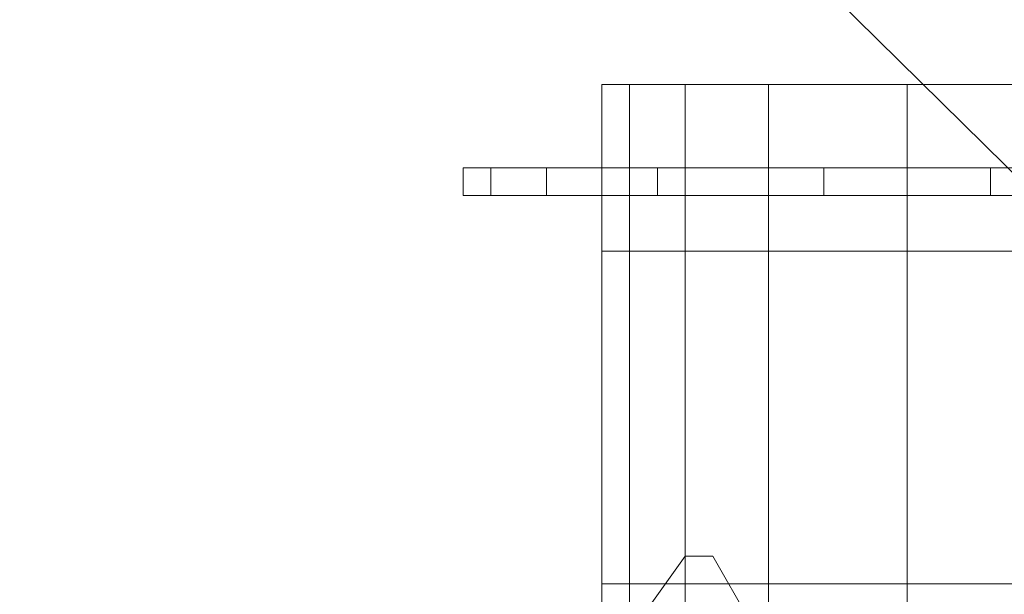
# Model space of a CAD drawing. Header units: inches. Extents: x -79624 to 52587, y -27526 to 10116.
# Tile 201 of 256: x 5442 to 5760, y -7176 to -6990. Entities that reach past the tile are written whole.
import ezdxf
from ezdxf import colors
from ezdxf.entities.mleader import LeaderData, LeaderLine
from ezdxf.math import Vec2, Vec3

# ---------------------------------------------------------------- set-up
doc = ezdxf.new("R2010")
doc.units = ezdxf.units.IN
doc.header["$MEASUREMENT"] = 0
doc.layers.add('- მექანიკური ნაწილი', color=7, linetype='Continuous', lineweight=18)
doc.layers.add('Dimensioning - General', color=7, linetype='Continuous')
doc.styles.add('CT', font='ARIALN.TTF', dxfattribs={"height": 200})
doc.styles.add('GENERATED_STYLE_1', font='txt')
doc.dimstyles.new('GENERATED_STYLE__1', dxfattribs={"dimtxt": 100, "dimasz": 76, "dimexe": 0.18, "dimexo": 0.0625, "dimgap": 0, "dimtad": 0, "dimdec": 0, "dimlfac": 0.1, "dimzin": 0, "dimdsep": 46, "dimtxsty": 'GENERATED_STYLE_1', "dimblk": 'ARROWHEAD_5', "dimblk1": 'ARROWHEAD_5', "dimblk2": 'ARROWHEAD_5', "dimcen": 0.09, "dimse1": 1, "dimse2": 1, "dimclrd": 7, "dimclre": 7, "dimclrt": 7, "dimadec": 0, "dimazin": 0, "dimtfac": 1, "dimtdec": 4, "dimtmove": 0, "dimatfit": 3, "dimfxl": 1, "dimtolj": 1, "dimtzin": 0, "dimarcsym": 0})

# ---------------------------------------------------------------- blocks, each defined once
blk = doc.blocks.new('ARROWHEAD_5')
at = {"linetype": 'Continuous', "lineweight": 0}
blk.add_hatch(color=0, dxfattribs=at).paths.add_polyline_path([(-1, 0.2679), (0, 0), (-1, -0.2679)])
at = {"color": 0, "linetype": 'Continuous', "lineweight": 0}
blk.add_line((0, 0), (-1, 0), dxfattribs=at)
blk = doc.blocks.new('*D249')
at = {"layer": 'Defpoints', "color": 0, "linetype": 'Continuous', "transparency": 16777216}
for p in [(358.56, 209.2), (25258.56, 209.2), (1258.56, -26125.72)]:
    blk.add_point(p, dxfattribs=at)
at = {"layer": 'Dimensioning - General', "color": 7, "linetype": 'Continuous', "lineweight": -2, "transparency": 16777216}
for p, q in [((358.56, 133.2), (358.56, -12795.72)), ((358.56, -26049.72), (358.56, -13148.1))]:
    blk.add_line(p, q, dxfattribs=at)
at = {"layer": 'Dimensioning - General', "color": 7, "linetype": 'Continuous', "lineweight": -2, "transparency": 16777216, "xscale": 76.00000000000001, "yscale": 76.00000000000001, "zscale": 76.00000000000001}
for p, rotation in [((358.56, 209.2), 90), ((358.56, -26125.72), 270)]:
    blk.add_blockref('ARROWHEAD_5', p, dxfattribs=dict(at, rotation=rotation))
at = {"layer": 'Dimensioning - General', "color": 7, "linetype": 'Continuous', "lineweight": 13, "transparency": 16777216, "insert": (358.56, -12971.91), "char_height": 100, "attachment_point": 5, "rotation": 90, "style": 'GENERATED_STYLE_1'}
blk.add_mtext('\\A1;2633', dxfattribs=at)
blk = doc.blocks.new('_DotSmall')
at = {"color": 0, "linetype": 'ByBlock', "const_width": 0.5}
blk.add_lwpolyline([(-0.0625, 0, 1), (0.0625, 0, 1)], format="xyb", close=True, dxfattribs=at)

msp = doc.modelspace()

# ---------------------------------------------------------------- linework, layer by layer
at = {"layer": '- მექანიკური ნაწილი', "color": 7, "lineweight": 0}
for points in [[(5639.14949, -7010.72856), (5630.16746, -7010.72856)], [(5630.16746, -7037.67465), (5639.14949, -7037.67465), (5639.14949, -7010.72856)], [(5630.16746, -7010.72856), (5630.16746, -7037.67465)], [(5684.05963, -7702.34471), (5684.05963, -7199.35115), (5657.11354, -7199.35115), (5684.05963, -7199.35115), (5657.11354, -7199.35115), (5684.05963, -7199.35115), (5657.11354, -7199.35115), (5657.11354, -7037.67465), (5639.14949, -7037.67465), (5639.14949, -7010.72856), (5630.16746, -7010.72856), (5630.16746, -7037.67465), (5639.14949, -7037.67465), (5657.11354, -7037.67465), (5639.14949, -7037.67465), (5639.14949, -7199.35115), (5630.16746, -7199.35115), (5639.14949, -7199.35115), (5639.14949, -7702.34471)], [(5684.05963, -7199.35115), (5684.05963, -7037.67465), (5728.96977, -7037.67465), (5684.05963, -7037.67465), (5728.96977, -7037.67465), (5684.05963, -7037.67465), (5684.05963, -7010.72856), (5657.11354, -7010.72856), (5657.11354, -7037.67465), (5684.05963, -7037.67465), (5657.11354, -7037.67465), (5684.05963, -7037.67465), (5657.11354, -7037.67465), (5657.11354, -7010.72856), (5657.11354, -7037.67465), (5639.14949, -7037.67465), (5639.14949, -7010.72856), (5657.11354, -7010.72856), (5684.05963, -7010.72856), (5684.05963, -7037.67465), (5657.11354, -7037.67465), (5684.05963, -7037.67465), (5684.05963, -7199.35115)], [(5782.86193, -7037.67465), (5728.96977, -7037.67465), (5782.86193, -7037.67465), (5728.96977, -7037.67465), (5728.96977, -7010.72856), (5684.05963, -7010.72856), (5684.05963, -7037.67465), (5728.96977, -7037.67465), (5684.05963, -7037.67465), (5728.96977, -7037.67465), (5728.96977, -7199.35115), (5782.86193, -7199.35115), (5728.96977, -7199.35115), (5782.86193, -7199.35115), (5728.96977, -7199.35115), (5684.05963, -7199.35115), (5657.11354, -7199.35115), (5657.11354, -7702.34471), (5684.05963, -7702.34471), (5657.11354, -7702.34471), (5657.11354, -7855.03918), (5657.11354, -7890.96729)], [(5782.86193, -7037.67465), (5728.96977, -7037.67465), (5782.86193, -7037.67465), (5728.96977, -7037.67465), (5782.86193, -7037.67465), (5728.96977, -7037.67465), (5728.96977, -7010.72856), (5728.96977, -7037.67465), (5728.96977, -7199.35115), (5782.86193, -7199.35115)], [(5782.86193, -7010.72856), (5728.96977, -7010.72856), (5782.86193, -7010.72856)], [(5594.23935, -7037.67465), (5585.25732, -7037.67465), (5594.23935, -7037.67465)], [(5585.25732, -7037.67465), (5585.25732, -7037.67465)], [(5585.25732, -7037.67465), (5594.23935, -7037.67465), (5585.25732, -7037.67465)], [(5594.23935, -7037.67465), (5585.25732, -7037.67465), (5585.25732, -7046.65667)], [(5827.77207, -7037.67465), (5755.91585, -7037.67465), (5702.02368, -7037.67465), (5648.13152, -7037.67465), (5612.2034, -7037.67465), (5594.23935, -7037.67465), (5585.25732, -7037.67465), (5594.23935, -7037.67465), (5612.2034, -7037.67465), (5648.13152, -7037.67465), (5702.02368, -7037.67465), (5755.91585, -7037.67465), (5827.77207, -7037.67465)], [(5764.89788, -7037.67465), (5702.02368, -7037.67465), (5648.13152, -7037.67465), (5612.2034, -7037.67465), (5594.23935, -7037.67465), (5585.25732, -7037.67465), (5594.23935, -7037.67465), (5612.2034, -7037.67465), (5648.13152, -7037.67465), (5702.02368, -7037.67465), (5764.89788, -7037.67465)], [(5764.89788, -7037.67465), (5702.02368, -7037.67465), (5648.13152, -7037.67465), (5612.2034, -7037.67465), (5594.23935, -7037.67465), (5585.25732, -7037.67465), (5594.23935, -7037.67465), (5612.2034, -7037.67465), (5648.13152, -7037.67465), (5702.02368, -7037.67465), (5764.89788, -7037.67465)], [(5612.2034, -7037.67465), (5594.23935, -7037.67465), (5612.2034, -7037.67465)], [(5594.23935, -7037.67465), (5594.23935, -7037.67465)], [(5594.23935, -7037.67465), (5594.23935, -7037.67465)], [(5594.23935, -7037.67465), (5612.2034, -7037.67465), (5594.23935, -7037.67465)], [(5594.23935, -7046.65667), (5594.23935, -7037.67465)], [(5603.22138, -7037.67465), (5603.22138, -7037.67465)], [(5603.22138, -7037.67465), (5603.22138, -7037.67465)], [(5603.22138, -7037.67465), (5603.22138, -7037.67465)], [(5603.22138, -7037.67465), (5603.22138, -7037.67465)], [(5603.22138, -7037.67465), (5603.22138, -7037.67465)], [(5603.22138, -7037.67465), (5603.22138, -7037.67465)], [(5603.22138, -7037.67465), (5603.22138, -7037.67465)], [(5648.13152, -7037.67465), (5612.2034, -7037.67465), (5648.13152, -7037.67465)], [(5612.2034, -7037.67465), (5612.2034, -7037.67465)], [(5612.2034, -7037.67465), (5612.2034, -7037.67465)], [(5612.2034, -7037.67465), (5648.13152, -7037.67465), (5612.2034, -7037.67465)], [(5612.2034, -7037.67465), (5612.2034, -7037.67465)], [(5612.2034, -7037.67465), (5612.2034, -7037.67465)], [(5612.2034, -7037.67465), (5612.2034, -7037.67465)], [(5612.2034, -7037.67465), (5612.2034, -7037.67465)], [(5612.2034, -7046.65667), (5612.2034, -7037.67465)], [(5612.2034, -7046.65667), (5612.2034, -7037.67465)], [(5612.2034, -7037.67465), (5612.2034, -7037.67465)], [(5612.2034, -7037.67465), (5621.18543, -7037.67465)], [(5621.18543, -7037.67465), (5612.2034, -7037.67465)], [(5612.2034, -7037.67465), (5612.2034, -7037.67465)], [(5612.2034, -7037.67465), (5612.2034, -7037.67465)], [(5612.2034, -7037.67465), (5612.2034, -7037.67465)], [(5612.2034, -7037.67465), (5612.2034, -7037.67465)], [(5612.2034, -7037.67465), (5612.2034, -7037.67465)], [(5621.18543, -7037.67465), (5621.18543, -7037.67465)], [(5621.18543, -7037.67465), (5621.18543, -7037.67465)], [(5639.14949, -7037.67465), (5630.16746, -7037.67465)], [(5630.16746, -7037.67465), (5639.14949, -7037.67465)], [(5639.14949, -7037.67465), (5630.16746, -7037.67465)], [(5630.16746, -7037.67465), (5639.14949, -7037.67465)], [(5630.16746, -7199.35115), (5630.16746, -7037.67465), (5639.14949, -7037.67465), (5630.16746, -7037.67465), (5639.14949, -7037.67465), (5639.14949, -7199.35115)], [(5630.16746, -7199.35115), (5630.16746, -7037.67465), (5639.14949, -7037.67465), (5657.11354, -7037.67465), (5657.11354, -7199.35115)], [(5782.86193, -7037.67465), (5728.96977, -7037.67465), (5684.05963, -7037.67465), (5684.05963, -7199.35115), (5684.05963, -7702.34471), (5657.11354, -7702.34471), (5657.11354, -7855.03918), (5639.14949, -7855.03918), (5639.14949, -7890.96729)], [(5684.05963, -7199.35115), (5684.05963, -7037.67465), (5657.11354, -7037.67465), (5684.05963, -7037.67465), (5657.11354, -7037.67465), (5639.14949, -7037.67465), (5657.11354, -7037.67465), (5639.14949, -7037.67465), (5639.14949, -7199.35115)], [(5639.14949, -7199.35115), (5639.14949, -7037.67465), (5657.11354, -7037.67465), (5657.11354, -7199.35115)], [(5702.02368, -7037.67465), (5648.13152, -7037.67465), (5702.02368, -7037.67465)], [(5648.13152, -7037.67465), (5648.13152, -7037.67465)], [(5648.13152, -7037.67465), (5648.13152, -7037.67465)], [(5648.13152, -7037.67465), (5702.02368, -7037.67465), (5648.13152, -7037.67465)], [(5657.11354, -7037.67465), (5657.11354, -7037.67465)], [(5657.11354, -7037.67465), (5657.11354, -7037.67465)], [(5666.09557, -7037.67465), (5657.11354, -7037.67465)], [(5657.11354, -7037.67465), (5657.11354, -7037.67465)], [(5657.11354, -7037.67465), (5666.09557, -7037.67465)], [(5666.09557, -7037.67465), (5657.11354, -7037.67465)], [(5657.11354, -7037.67465), (5657.11354, -7037.67465)], [(5657.11354, -7037.67465), (5666.09557, -7037.67465)], [(5728.96977, -7199.35115), (5728.96977, -7037.67465), (5684.05963, -7037.67465), (5657.11354, -7037.67465), (5657.11354, -7199.35115)], [(5666.09557, -7037.67465), (5666.09557, -7037.67465)], [(5666.09557, -7037.67465), (5666.09557, -7037.67465)], [(5666.09557, -7037.67465), (5666.09557, -7037.67465)], [(5666.09557, -7037.67465), (5666.09557, -7037.67465)], [(5666.09557, -7037.67465), (5666.09557, -7037.67465)], [(5666.09557, -7037.67465), (5666.09557, -7037.67465)], [(5666.09557, -7037.67465), (5666.09557, -7037.67465)], [(5666.09557, -7037.67465), (5675.0776, -7037.67465)], [(5675.0776, -7037.67465), (5666.09557, -7037.67465)], [(5666.09557, -7037.67465), (5666.09557, -7037.67465)], [(5666.09557, -7037.67465), (5666.09557, -7037.67465)], [(5666.09557, -7037.67465), (5675.0776, -7037.67465)], [(5675.0776, -7037.67465), (5666.09557, -7037.67465)], [(5666.09557, -7037.67465), (5666.09557, -7037.67465)], [(5675.0776, -7037.67465), (5675.0776, -7037.67465)], [(5675.0776, -7037.67465), (5675.0776, -7037.67465)], [(5764.89788, -7037.67465), (5702.02368, -7037.67465), (5764.89788, -7037.67465)], [(5702.02368, -7037.67465), (5702.02368, -7037.67465)], [(5702.02368, -7037.67465), (5702.02368, -7037.67465)], [(5702.02368, -7037.67465), (5764.89788, -7037.67465), (5702.02368, -7037.67465)], [(5755.91585, -7037.67465), (5702.02368, -7037.67465), (5702.02368, -7046.65667)], [(5782.86193, -7037.67465), (5728.96977, -7037.67465), (5728.96977, -7199.35115), (5782.86193, -7199.35115)], [(5755.91585, -7046.65667), (5755.91585, -7037.67465)], [(5827.77207, -7037.67465), (5755.91585, -7037.67465), (5755.91585, -7046.65667)], [(5585.25732, -7046.65667), (5594.23935, -7046.65667)], [(5594.23935, -7046.65667), (5585.25732, -7046.65667)], [(5585.25732, -7046.65667), (5594.23935, -7046.65667)], [(5612.2034, -7046.65667), (5594.23935, -7046.65667)], [(5594.23935, -7046.65667), (5612.2034, -7046.65667)], [(5603.22138, -7046.65667), (5603.22138, -7046.65667)], [(5612.2034, -7046.65667), (5603.22138, -7046.65667)], [(5603.22138, -7046.65667), (5603.22138, -7046.65667)], [(5603.22138, -7046.65667), (5612.2034, -7046.65667)], [(5648.13152, -7046.65667), (5612.2034, -7046.65667)], [(5612.2034, -7046.65667), (5648.13152, -7046.65667)], [(5612.2034, -7046.65667), (5612.2034, -7046.65667)], [(5612.2034, -7046.65667), (5612.2034, -7046.65667)], [(5612.2034, -7046.65667), (5612.2034, -7046.65667)], [(5612.2034, -7046.65667), (5612.2034, -7046.65667)], [(5612.2034, -7046.65667), (5621.18543, -7046.65667)], [(5621.18543, -7046.65667), (5612.2034, -7046.65667)], [(5612.2034, -7046.65667), (5612.2034, -7046.65667)], [(5612.2034, -7046.65667), (5612.2034, -7046.65667)], [(5621.18543, -7046.65667), (5621.18543, -7046.65667)], [(5621.18543, -7046.65667), (5621.18543, -7046.65667)], [(5782.86193, -7046.65667), (5728.96977, -7046.65667), (5684.05963, -7046.65667), (5657.11354, -7046.65667), (5639.14949, -7046.65667), (5630.16746, -7046.65667), (5639.14949, -7046.65667), (5657.11354, -7046.65667), (5684.05963, -7046.65667), (5728.96977, -7046.65667), (5782.86193, -7046.65667)], [(5702.02368, -7046.65667), (5648.13152, -7046.65667)], [(5648.13152, -7046.65667), (5702.02368, -7046.65667)], [(5666.09557, -7046.65667), (5666.09557, -7046.65667)], [(5666.09557, -7046.65667), (5666.09557, -7046.65667)], [(5666.09557, -7046.65667), (5666.09557, -7046.65667)], [(5666.09557, -7046.65667), (5666.09557, -7046.65667)], [(5675.0776, -7046.65667), (5675.0776, -7046.65667)], [(5675.0776, -7046.65667), (5675.0776, -7046.65667)], [(5702.02368, -7046.65667), (5755.91585, -7046.65667)], [(5755.91585, -7046.65667), (5702.02368, -7046.65667)], [(5702.02368, -7046.65667), (5755.91585, -7046.65667)], [(5755.91585, -7046.65667), (5827.77207, -7046.65667)], [(5827.77207, -7046.65667), (5755.91585, -7046.65667)], [(5755.91585, -7046.65667), (5827.77207, -7046.65667)]]:
    msp.add_lwpolyline(points, dxfattribs=at)
for points in [[(5639.14949, -7037.67465), (5657.11354, -7037.67465), (5657.11354, -7010.72856), (5639.14949, -7010.72856)], [(5684.05963, -7037.67465), (5728.96977, -7037.67465), (5728.96977, -7010.72856), (5684.05963, -7010.72856)], [(5585.25732, -7037.67465), (5594.23935, -7037.67465), (5594.23935, -7046.65667), (5585.25732, -7046.65667)], [(5594.23935, -7037.67465), (5612.2034, -7037.67465), (5612.2034, -7046.65667), (5594.23935, -7046.65667)], [(5648.13152, -7037.67465), (5648.13152, -7046.65667), (5612.2034, -7046.65667), (5648.13152, -7046.65667), (5648.13152, -7037.67465), (5612.2034, -7037.67465), (5603.22138, -7037.67465), (5612.2034, -7037.67465), (5621.18543, -7037.67465), (5612.2034, -7037.67465), (5603.22138, -7037.67465), (5612.2034, -7037.67465), (5603.22138, -7037.67465), (5612.2034, -7037.67465), (5603.22138, -7037.67465), (5612.2034, -7037.67465), (5603.22138, -7037.67465), (5612.2034, -7037.67465), (5603.22138, -7037.67465), (5612.2034, -7037.67465), (5594.23935, -7037.67465), (5594.23935, -7046.65667), (5612.2034, -7046.65667), (5612.2034, -7037.67465), (5648.13152, -7037.67465), (5702.02368, -7037.67465), (5702.02368, -7046.65667), (5648.13152, -7046.65667)], [(5702.02368, -7037.67465), (5648.13152, -7037.67465), (5648.13152, -7046.65667), (5702.02368, -7046.65667)], [(5666.09557, -7037.67465), (5657.11354, -7037.67465)], [(5666.09557, -7037.67465), (5657.11354, -7037.67465)], [(5702.02368, -7037.67465), (5755.91585, -7037.67465), (5755.91585, -7046.65667), (5702.02368, -7046.65667)], [(5755.91585, -7037.67465), (5827.77207, -7037.67465), (5827.77207, -7046.65667), (5755.91585, -7046.65667)], [(5612.2034, -7046.65667), (5603.22138, -7046.65667)], [(5612.2034, -7046.65667), (5621.18543, -7046.65667)], [(5666.09557, -7046.65667), (5675.0776, -7046.65667)], [(5666.09557, -7046.65667), (5675.0776, -7046.65667)]]:
    msp.add_lwpolyline(points, close=True, dxfattribs=at)
at = {"layer": '- მექანიკური ნაწილი', "color": 8, "lineweight": 0, "true_color": 0x767676}
for points in [[(5630.16746, -7064.62073), (5639.14949, -7064.62073), (5639.14949, -7172.40506)], [(5630.16746, -7172.40506), (5630.16746, -7064.62073)], [(5657.11354, -7064.62073), (5639.14949, -7064.62073), (5639.14949, -7172.40506)], [(5657.11354, -7172.40506), (5657.11354, -7064.62073)], [(5684.05963, -7064.62073), (5657.11354, -7064.62073), (5657.11354, -7172.40506)], [(5684.05963, -7172.40506), (5684.05963, -7064.62073)], [(5782.86193, -7064.62073), (5728.96977, -7064.62073), (5728.96977, -7172.40506)], [(5639.14949, -7172.40506), (5630.16746, -7172.40506)], [(5639.14949, -7172.40506), (5657.11354, -7172.40506)], [(5657.11354, -7172.40506), (5684.05963, -7172.40506)], [(5728.96977, -7172.40506), (5782.86193, -7172.40506)]]:
    msp.add_lwpolyline(points, dxfattribs=at)
for points in [[(5639.14949, -7064.62073), (5630.16746, -7064.62073), (5630.16746, -7172.40506), (5639.14949, -7172.40506)], [(5639.14949, -7064.62073), (5657.11354, -7064.62073), (5657.11354, -7172.40506), (5639.14949, -7172.40506)], [(5657.11354, -7064.62073), (5684.05963, -7064.62073), (5684.05963, -7172.40506), (5657.11354, -7172.40506)], [(5684.05963, -7064.62073), (5728.96977, -7064.62073), (5728.96977, -7172.40506), (5684.05963, -7172.40506)], [(5728.96977, -7064.62073), (5684.05963, -7064.62073), (5684.05963, -7172.40506), (5728.96977, -7172.40506)], [(5728.96977, -7064.62073), (5782.86193, -7064.62073), (5782.86193, -7172.40506), (5728.96977, -7172.40506)]]:
    msp.add_lwpolyline(points, close=True, dxfattribs=at)
at = {"layer": '- მექანიკური ნაწილი', "lineweight": 0}
for points in [[(5657.11354, -7163.42304), (5612.2034, -7226.29723), (5657.11354, -7163.42304)], [(5657.11354, -7163.42304), (5657.11354, -7163.42304)], [(5666.09557, -7163.42304), (5657.11354, -7163.42304), (5666.09557, -7163.42304)], [(5657.11354, -7163.42304), (5657.11354, -7163.42304)], [(5666.09557, -7163.42304), (5666.09557, -7163.42304)], [(5702.02368, -7226.29723), (5666.09557, -7163.42304), (5702.02368, -7226.29723)]]:
    msp.add_lwpolyline(points, dxfattribs=at)

# ---------------------------------------------------------------- dimensions: what is measured, and where the dimension line sits
at = {"layer": 'Dimensioning - General', "color": 7, "linetype": 'Continuous', "lineweight": 13}
dim = msp.add_linear_dim(base=(358.55594, 209.20337), p1=(1258.55593, -26125.72241), p2=(25258.55593, 209.20337), angle=90, dimstyle='GENERATED_STYLE__1', dxfattribs=at)
dim.commit()
dim.dimension.update_dxf_attribs({"geometry": '*D249', "text_midpoint": (358.55594, -12971.91402), "dimtype": 160, "text_rotation": 90})

# ---------------------------------------------------------------- leaders
at = {"layer": '- მექანიკური ნაწილი', "color": 7}
ml = msp.add_multileader_mtext('Standard', dxfattribs=at)
ml.set_content('{\\fSylfaen|b1|i0|c0|p18;FDB-ROOF  \\fSylfaen|b0|i0|c0|p18;\\C1;QF-4            \\C7;N2XH FE180 E90-4X2.5}', color=7, style='CT')
ml.set_leader_properties()
ml.set_arrow_properties(name='DOTSMALL')
ml.build(insert=Vec2(0, 0))
ml.multileader.update_dxf_attribs({"has_dogleg": 0, "text_left_attachment_type": 6, "text_right_attachment_type": 6, "dogleg_length": 9, "arrow_head_size": 215.76216})
ctx = ml.context
ctx.base_point, ctx.char_height, ctx.arrow_head_size, ctx.landing_gap_size, ctx.plane_origin = Vec3(4404.3436, -5698.79462), 214.21600799, 215.76216, 71.92072, Vec3(-16312.78055, -26107.8537)
ctx.left_attachment, ctx.right_attachment, ctx.text_align_type = 6, 6, 1
notes = []
notes.append((ctx, [(1, (1, 1, 0), (4395.3436, -5698.79462), (1, 0), 9, [(2, [(5981.41107, -7254.60492)], 0, [])])]))
ctx.mtext.insert, ctx.mtext.width, ctx.mtext.defined_height, ctx.mtext.alignment, ctx.mtext.flow_direction = Vec3(6035.81144, -5441.73541), 3165.613385, 305.10903, 2, 5
for ctx, leaders in notes:
    for number, flags, end, landing, length, lines in leaders:
        leader = LeaderData()
        leader.index, (leader.has_last_leader_line, leader.has_dogleg_vector, leader.attachment_direction) = number, flags
        leader.last_leader_point, leader.dogleg_vector, leader.dogleg_length = Vec3(end), Vec3(landing), length
        for number, points, colour, breaks in lines:
            line = LeaderLine()
            line.index, line.vertices, line.color, line.breaks = number, Vec3.list(points), colors.encode_raw_color(colour), breaks
            leader.lines.append(line)
        ctx.leaders.append(leader)

doc.saveas('drawing.dxf')
